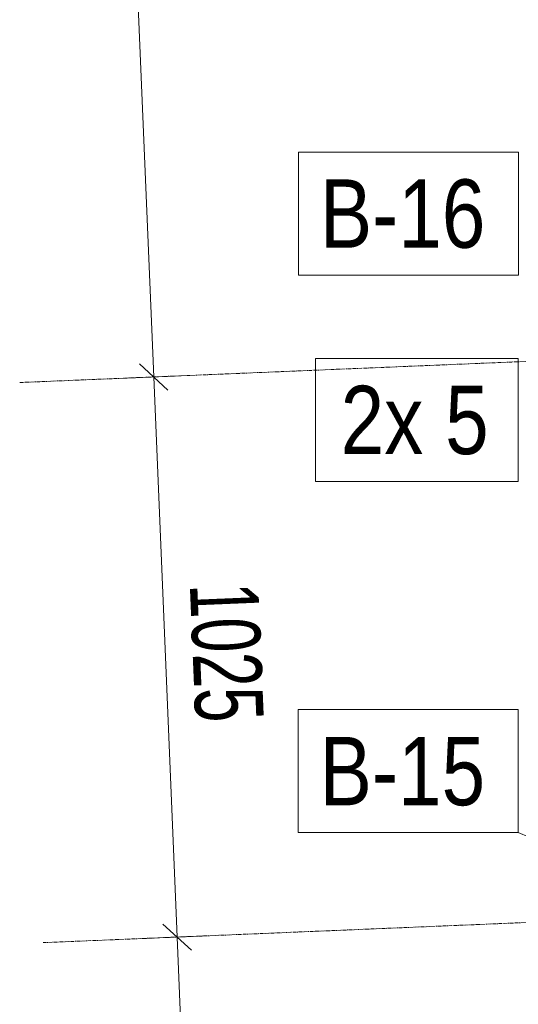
# Model space of a CAD drawing. Header units: millimetres. Extents: x -15129 to 9171, y -18789 to 5877.
# Tile 58 of 256: x -12816 to -11905, y -12846 to -11045. Entities that reach past the tile are written whole.
import ezdxf

# ---------------------------------------------------------------- set-up
doc = ezdxf.new("R2010")
doc.units = ezdxf.units.MM
doc.linetypes.add('CENTER', pattern=[50.8, 31.75, -6.35, 6.35, -6.35])
doc.layers.add('AS_DIM_ON', color=7, linetype='Continuous')
doc.styles.add('Arial Narrow', font='ARIALN.TTF', dxfattribs={"height": 5})
doc.styles.add('ROMANS', font='ARIALN.TTF', dxfattribs={"width": 0.8})

msp = doc.modelspace()

# ---------------------------------------------------------------- linework, layer by layer
at = {"color": 5, "linetype": 'CENTER', "lineweight": 13, "ltscale": 0.2}
for p, q in [((-12816, -11708.5, 76020), (-9438.3, -11567.7, 38010)), ((-12773.3, -12733, 76020), (-9395.6, -12592.1, 38010))]:
    msp.add_line(p, q, dxfattribs=at)
at = {"color": 7, "lineweight": 13}
msp.add_line((-11558.7, -12681.9), (-11904.7, -12531.7), dxfattribs=at)
for points in [[(-12306.7, -11512), (-11904.2, -11512), (-11904.2, -11287), (-12306.7, -11287), (-12306.7, -11512)], [(-12275.5, -11889.5), (-11904.7, -11889.5), (-11904.7, -11664.5), (-12275.5, -11664.5), (-12275.5, -11889.5)], [(-12307.2, -12531.7), (-11904.7, -12531.7), (-11904.7, -12306.7), (-12307.2, -12306.7), (-12307.2, -12531.7)]]:
    msp.add_lwpolyline(points, dxfattribs=at)
at = {"layer": 'AS_DIM_ON', "color": 7, "lineweight": 13}
for p, q in [((-12571.1, -11698.3), (-12656.4, -9651.7)), ((-12633.5, -11700.9), (-12521.1, -11696.2)), ((-12528.3, -12722.8), (-12571.1, -11698.3)), ((-12590.8, -12725.4), (-12478.4, -12720.7)), ((-12444.4, -14735.4), (-12528.3, -12722.8))]:
    msp.add_line(p, q, dxfattribs=at)
at = {"layer": 'AS_DIM_ON', "linetype": 'ByBlock', "lineweight": -2}
for p, q in [((-12545, -11722.3), (-12597.1, -11674.4)), ((-12597.1, -11674.4), (-12545, -11722.3)), ((-12502.3, -12746.7), (-12554.4, -12698.9)), ((-12554.4, -12698.9), (-12502.3, -12746.7))]:
    msp.add_line(p, q, dxfattribs=at)

# ---------------------------------------------------------------- texts
at = {"color": 7, "lineweight": 13, "style": 'Arial Narrow'}
for s, p in [('B-16', (-12267.3, -11462)), ('2x 5', (-12229.5, -11839.5)), ('B-15', (-12267.7, -12481.7))]:
    msp.add_text(s, height=125, dxfattribs=at).set_placement(p)
at = {"layer": 'AS_DIM_ON', "color": 7, "lineweight": 13, "style": 'ROMANS', "width": 0.8}
msp.add_text('1025', height=125, rotation=272.3883, dxfattribs=at).set_placement((-12505.2, -12077.4))

doc.saveas('drawing.dxf')
